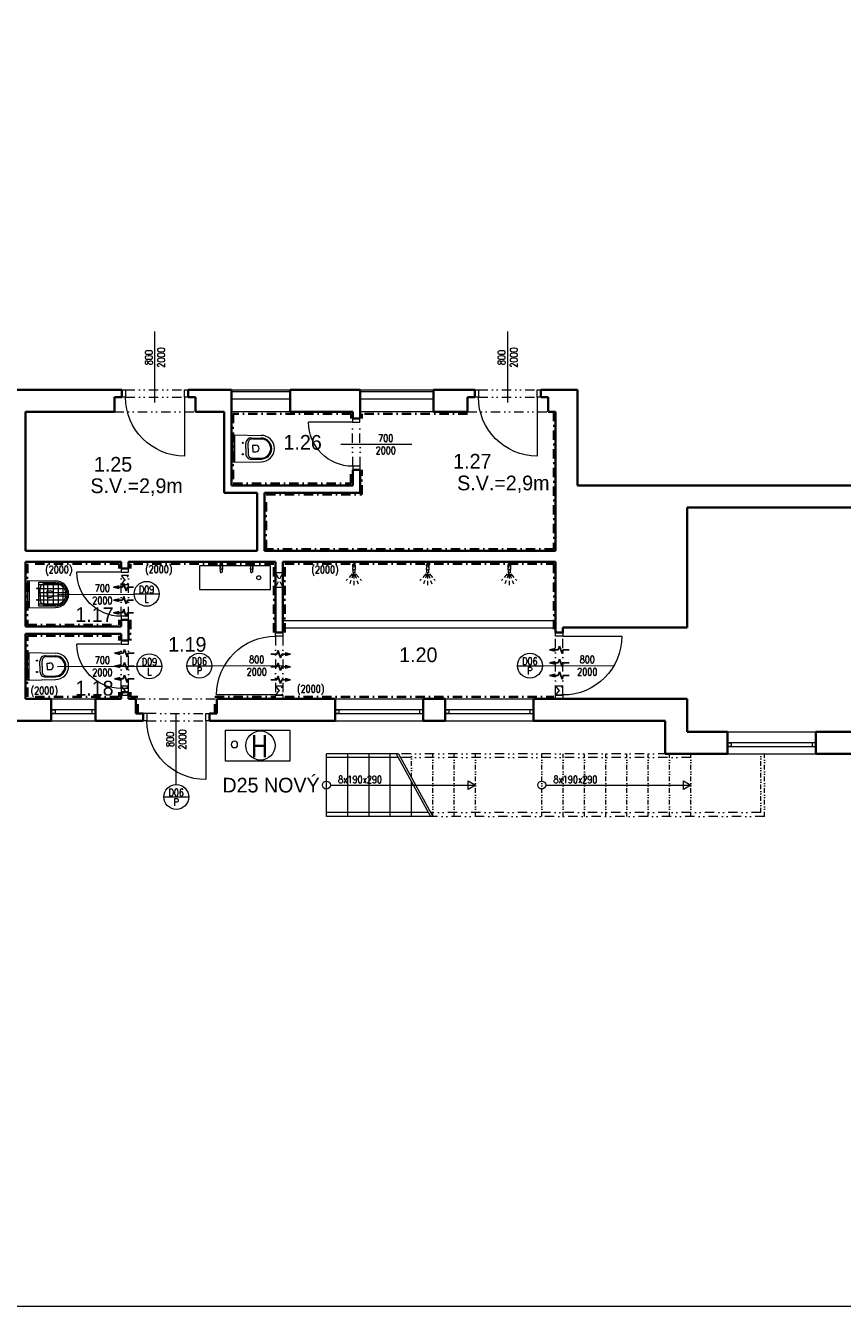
# Model space of a CAD drawing. Header units: millimetres. Extents: x -485339 to 350584, y -2181201 to -313328.
# Tile 74 of 115: x 74545 to 85658, y -1104899 to -1087483. Entities that reach past the tile are written whole.
import ezdxf
from ezdxf.enums import TextEntityAlignment as Align

# ---------------------------------------------------------------- set-up
doc = ezdxf.new("R2010")
doc.units = ezdxf.units.MM
doc.header["$LTSCALE"] = 10
for name, pattern in [('DASHDOT', [25.4, 12.7, -6.35, 0, -6.35]), ('DASHED', [19.05, 12.7, -6.35]), ('DĚLICÍ2', [15.875, 6.35, -3.175, 0, -3.175, 0, -3.175]), ('ČÁRKOVANÁ', [19.05, 12.7, -6.35])]:
    doc.linetypes.add(name, pattern=pattern)
for name, color, linetype, lineweight in [('1VZT', 150, 'DASHED', 18), ('N_dveře', 10, 'Continuous', 18), ('N_ker.dlažba', 10, 'DASHDOT', 35), ('N_popis', 10, 'Continuous', 18), ('N_popis_otvory', 10, 'Continuous', 18), ('N_zařiz_předměty', 10, 'Continuous', 18), ('N_čáry_plné', 10, 'Continuous', 18), ('PBŘ', 160, 'Continuous', 18), ('St__otvory_dveře', 40, 'Continuous', 18), ('St_ker_obklad', 250, 'DASHDOT', 35), ('St_otvory_okna', 40, 'Continuous', 18), ('St_plocha_místnosti', 250, 'Continuous', 18), ('St_popis', 250, 'Continuous', 18), ('St_popis_otvory', 40, 'Continuous', 18), ('St_zařizovací předměty', 252, 'Continuous', 18), ('St_čáry_nad', 250, 'DĚLICÍ2', 18), ('St_čáry_obrys', 5, 'Continuous', 35), ('St_čáry_plné', 250, 'Continuous', 18)]:
    doc.layers.add(name, color=color, linetype=linetype, lineweight=lineweight)
doc.layers.add('1VZT-vytápění', color=150, linetype='Continuous')
doc.styles.add('Andy', font='txt')
doc.styles.add('ROMANS', font='romans.shx', dxfattribs={"width": 0.8})
doc.styles.get("Standard").update_dxf_attribs({"font": 'simplex.shx', "width": 0.8})

# ---------------------------------------------------------------- blocks, each defined once
blk = doc.blocks.new('G$CB39AAC77')
at = {"layer": 'St_zařizovací předměty', "color": 0}
for p, q in [((-13, -90), (-20, -90)), ((-18, -70), (-19, -76)), ((-19, -76), (-18, -79)), ((-18, -18), (-18, -20)), ((-18, -20), (-18, -22)), ((-18, -22), (-18, -24)), ((-18, -24), (-17, -25)), ((-14, -57), (-18, -70)), ((-18, -79), (-16, -80)), ((-17, -25), (-17, -27)), ((-17, -27), (-17, -28)), ((-17, -28), (-17, -29)), ((-17, -29), (-17, -30)), ((-17, -30), (-17, -31)), ((-17, -31), (-17, -32)), ((-17, -32), (-17, -33)), ((-17, -33), (-17, -34)), ((-17, -34), (-17, -36)), ((-17, -36), (-17, -37)), ((-17, -37), (-17, -38)), ((-17, -38), (-17, -40)), ((-17, -40), (-16, -41)), ((-16, -12), (-16, -12)), ((-16, -41), (-16, -43)), ((-16, -43), (-16, -44)), ((-16, -44), (-16, -46)), ((-16, -46), (-16, -47)), ((-16, -47), (-16, -49)), ((-16, -49), (-16, -51)), ((-16, -51), (-16, -53)), ((-16, -53), (-15, -55)), ((-16, -80), (-12, -81)), ((-15, -20), (-14, -27)), ((-15, -55), (-15, -58)), ((-15, -58), (-15, -60)), ((-14, -27), (-13, -33)), ((-12, -47), (-14, -57)), ((-14, -81), (-14, -84)), ((-14, -84), (-14, -87)), ((-14, -87), (-13, -91)), ((-13, -33), (-12, -37)), ((-13, -91), (-13, -94)), ((-13, -94), (-13, -98)), ((-13, -98), (-13, -101)), ((-13, -101), (-13, -104)), ((-13, -104), (-13, -107)), ((-13, -107), (-13, -110)), ((-13, -110), (-13, -112)), ((-13, -112), (-13, -114)), ((-13, -114), (-13, -115)), ((-13, -115), (-13, -116)), ((-13, -116), (-12, -117)), ((-12, -6), (-12, -6)), ((-12, -37), (-11, -41)), ((-11, -41), (-12, -47)), ((-12, -81), (-8, -81)), ((-12, -117), (-12, -118)), ((-12, -118), (-12, -119)), ((-12, -119), (-12, -119)), ((-12, -119), (-12, -120)), ((-12, -120), (-12, -121)), ((-12, -121), (-12, -121)), ((-12, -121), (-11, -121)), ((-11, -121), (-11, -122)), ((-11, -122), (-11, -122)), ((-11, -122), (-11, -122)), ((-11, -122), (-10, -123)), ((-10, -123), (-10, -123)), ((-10, -123), (-9, -123)), ((-9, -123), (-8, -123)), ((-8, -81), (0, -82)), ((-8, -123), (-8, -124)), ((-8, -124), (-6, -124)), ((-7, -3), (-7, -3)), ((-6, -124), (-4, -124)), ((-4, -124), (-2, -124)), ((-2, -124), (0, -124)), ((0, -1), (0, -1)), ((9, -81), (0, -82)), ((3, -124), (0, -124)), ((5, -124), (3, -124)), ((7, -124), (5, -124)), ((9, -124), (7, -124)), ((8, -3), (8, -3)), ((13, -81), (9, -81)), ((10, -123), (9, -123)), ((9, -123), (9, -124)), ((11, -123), (10, -123)), ((12, -122), (11, -123)), ((11, -123), (11, -123)), ((13, -37), (12, -41)), ((12, -41), (13, -47)), ((13, -121), (12, -121)), ((12, -121), (12, -122)), ((12, -122), (12, -122)), ((12, -122), (12, -122)), ((13, -6), (13, -6)), ((15, -27), (13, -33)), ((13, -33), (13, -37)), ((13, -47), (15, -57)), ((17, -80), (13, -81)), ((14, -116), (13, -117)), ((13, -117), (13, -118)), ((13, -118), (13, -119)), ((13, -119), (13, -119)), ((13, -119), (13, -120)), ((13, -120), (13, -121)), ((13, -121), (13, -121)), ((15, -87), (14, -91)), ((14, -90), (21, -90)), ((14, -91), (14, -94)), ((14, -94), (14, -98)), ((14, -98), (14, -101)), ((14, -101), (14, -104)), ((14, -104), (14, -107)), ((14, -107), (14, -110)), ((14, -110), (14, -112)), ((14, -112), (14, -114)), ((14, -114), (14, -115)), ((14, -115), (14, -116)), ((15, -20), (15, -27)), ((15, -57), (19, -70)), ((15, -81), (15, -84)), ((15, -84), (15, -87)), ((17, -53), (16, -55)), ((16, -55), (16, -58)), ((16, -58), (16, -60)), ((17, -12), (17, -12)), ((18, -38), (17, -40)), ((17, -40), (17, -41)), ((17, -41), (17, -43)), ((17, -43), (17, -44)), ((17, -44), (17, -46)), ((17, -46), (17, -47)), ((17, -47), (17, -49)), ((17, -49), (17, -51)), ((17, -51), (17, -53)), ((19, -79), (17, -80)), ((19, -22), (18, -24)), ((18, -24), (18, -25)), ((18, -25), (18, -27)), ((18, -27), (18, -28)), ((18, -28), (18, -29)), ((18, -29), (18, -30)), ((18, -30), (18, -31)), ((18, -31), (18, -32)), ((18, -32), (18, -33)), ((18, -33), (18, -34)), ((18, -34), (18, -36)), ((18, -36), (18, -37)), ((18, -37), (18, -38)), ((19, -18), (19, -20)), ((19, -20), (19, -22)), ((19, -70), (20, -76)), ((20, -76), (19, -79))]:
    blk.add_line(p, q, dxfattribs=at)
for centre, major_axis, start_param, end_param in [((-2, -18), (-10.9, -10.9), -1.209553, -0.785152), ((-1, -19), (-11.9, 11.9), 6.239989, 6.644428), ((0, -19), (-10.6, 10.6), 3.881371, 7.115283), ((0, -19), (-9.75, -9.75), -0.785398, 5.497787), ((0, -20), (-12.9, -12.9), 4.290124, 4.669192), ((0, -21), (-14, -14), 3.927237, 4.290124), ((0, -21), (-14, -14), 3.564351, 3.927237), ((1, -20), (-12.9, -12.9), 3.185282, 3.564351), ((2, -19), (-11.9, 11.9), 4.351639, 4.756078), ((3, -18), (-10.9, -10.9), 2.356441, 2.780842)]:
    blk.add_ellipse(centre, major_axis=major_axis, ratio=1, start_param=start_param, end_param=end_param, dxfattribs=at)
blk = doc.blocks.new('G$CDC16F9A8')
at = {"layer": 'St_zařizovací předměty', "color": 0}
for p, q in [((0, 0), (0, 0)), ((-14, -89), (-20, -89)), ((-18, -69), (-19, -75)), ((-19, -75), (-18, -78)), ((-18, -17), (-18, -19)), ((-18, -19), (-18, -21)), ((-18, -21), (-18, -23)), ((-18, -23), (-18, -24)), ((-18, -24), (-18, -25)), ((-18, -25), (-18, -26)), ((-18, -26), (-18, -28)), ((-18, -28), (-18, -29)), ((-18, -29), (-18, -30)), ((-18, -30), (-18, -31)), ((-18, -31), (-17, -32)), ((-15, -56), (-18, -69)), ((-18, -78), (-17, -79)), ((-17, -10), (-17, -10)), ((-17, -32), (-17, -33)), ((-17, -33), (-17, -34)), ((-17, -34), (-17, -36)), ((-17, -36), (-17, -37)), ((-17, -37), (-17, -39)), ((-17, -39), (-17, -40)), ((-17, -40), (-17, -42)), ((-17, -42), (-17, -43)), ((-17, -43), (-17, -45)), ((-17, -45), (-16, -46)), ((-17, -79), (-13, -80)), ((-16, -46), (-16, -48)), ((-16, -48), (-16, -50)), ((-16, -50), (-16, -52)), ((-16, -52), (-16, -54)), ((-16, -54), (-16, -57)), ((-16, -57), (-16, -59)), ((-15, -19), (-14, -26)), ((-12, -45), (-15, -56)), ((-14, -26), (-13, -31)), ((-14, -79), (-14, -83)), ((-14, -83), (-14, -86)), ((-14, -86), (-14, -90)), ((-14, -90), (-14, -93)), ((-14, -93), (-14, -97)), ((-14, -97), (-14, -100)), ((-14, -100), (-13, -103)), ((-13, -5), (-13, -5)), ((-13, -31), (-12, -36)), ((-13, -80), (-9, -80)), ((-13, -103), (-13, -106)), ((-13, -106), (-13, -108)), ((-13, -108), (-13, -111)), ((-13, -111), (-13, -112)), ((-13, -112), (-13, -114)), ((-13, -114), (-13, -115)), ((-13, -115), (-13, -116)), ((-13, -116), (-13, -117)), ((-13, -117), (-13, -118)), ((-13, -118), (-13, -118)), ((-13, -118), (-12, -119)), ((-12, -36), (-12, -40)), ((-12, -40), (-12, -45)), ((-12, -119), (-12, -119)), ((-12, -119), (-12, -120)), ((-12, -120), (-12, -120)), ((-12, -120), (-12, -121)), ((-12, -121), (-11, -121)), ((-11, -121), (-11, -121)), ((-11, -121), (-11, -122)), ((-11, -122), (-10, -122)), ((-10, -122), (-10, -122)), ((-10, -122), (-9, -122)), ((-9, -80), (0, -81)), ((-9, -122), (-8, -122)), ((-8, -122), (-7, -123)), ((-7, -1), (-7, -1)), ((-7, -123), (-5, -123)), ((-5, -123), (-2, -123)), ((-2, -123), (0, -123)), ((9, -80), (0, -81)), ((2, -123), (0, -123)), ((5, -123), (2, -123)), ((7, -123), (5, -123)), ((7, -1), (7, -1)), ((8, -122), (7, -123)), ((9, -122), (8, -122)), ((13, -80), (9, -80)), ((10, -122), (9, -122)), ((11, -122), (10, -122)), ((10, -122), (10, -122)), ((12, -121), (11, -121)), ((11, -121), (11, -121)), ((11, -121), (11, -122)), ((13, -31), (12, -36)), ((12, -36), (12, -40)), ((12, -40), (12, -45)), ((12, -45), (15, -55)), ((13, -119), (12, -119)), ((12, -119), (12, -120)), ((12, -120), (12, -120)), ((12, -120), (12, -121)), ((13, -5), (13, -5)), ((14, -26), (13, -31)), ((17, -78), (13, -80)), ((14, -103), (13, -106)), ((13, -106), (13, -108)), ((13, -108), (13, -111)), ((13, -111), (13, -112)), ((13, -112), (13, -114)), ((13, -114), (13, -115)), ((13, -115), (13, -116)), ((13, -116), (13, -117)), ((13, -117), (13, -118)), ((13, -118), (13, -118)), ((13, -118), (13, -119)), ((15, -19), (14, -26)), ((14, -79), (14, -83)), ((14, -83), (14, -86)), ((14, -86), (14, -90)), ((14, -89), (21, -89)), ((14, -90), (14, -93)), ((14, -93), (14, -97)), ((14, -97), (14, -100)), ((14, -100), (14, -103)), ((15, -55), (18, -69)), ((17, -45), (16, -46)), ((16, -46), (16, -48)), ((16, -48), (16, -50)), ((16, -50), (16, -52)), ((16, -52), (16, -54)), ((16, -54), (16, -57)), ((16, -57), (16, -59)), ((17, -10), (17, -10)), ((18, -31), (17, -32)), ((17, -32), (17, -33)), ((17, -33), (17, -34)), ((17, -34), (17, -36)), ((17, -36), (17, -37)), ((17, -37), (17, -39)), ((17, -39), (17, -40)), ((17, -40), (17, -42)), ((17, -42), (17, -43)), ((17, -43), (17, -45)), ((18, -78), (17, -78)), ((18, -17), (18, -19)), ((18, -19), (18, -21)), ((18, -21), (18, -23)), ((18, -23), (18, -24)), ((18, -24), (18, -25)), ((18, -25), (18, -26)), ((18, -26), (18, -28)), ((18, -28), (18, -29)), ((18, -29), (18, -30)), ((18, -30), (18, -31)), ((18, -69), (19, -75)), ((19, -75), (18, -78))]:
    blk.add_line(p, q, dxfattribs=at)
at = {"layer": 'St_zařizovací předměty', "color": 0, "linetype": 'ČÁRKOVANÁ', "ltscale": 0.5}
for points in [[(-25, -136), (-104, -228)], [(-8, -135), (-57, -273)], [(0, -136), (0, -291)], [(7, -135), (57, -273)], [(24, -136), (104, -228)]]:
    blk.add_lwpolyline(points, dxfattribs=at)
at = {"layer": 'St_zařizovací předměty', "color": 0}
for centre, major_axis, start_param, end_param in [((0, -20), (-14, -14), 3.927237, 4.290124), ((0, -20), (-14, -14), 3.564351, 3.927237), ((-3, -17), (-10.9, -10.9), -1.209553, -0.785152), ((-1, -17), (-11.9, 11.9), 6.239989, 6.644428), ((0, -18), (-10.6, 10.6), 3.881371, 7.115283), ((0, -18), (-9.75, -9.75), -0.785398, 5.497787), ((-1, -18), (-12.9, -12.9), 4.290124, 4.669192), ((1, -18), (-12.9, -12.9), 3.185282, 3.564351), ((1, -17), (-11.9, 11.9), 4.351639, 4.756078), ((3, -17), (-10.9, -10.9), 2.356441, 2.780842)]:
    blk.add_ellipse(centre, major_axis=major_axis, ratio=1, start_param=start_param, end_param=end_param, dxfattribs=at)
blk = doc.blocks.new('G$C3969F823')
at = {"layer": 'St__otvory_dveře', "ltscale": 2}
for points in [[(-100, -50), (-100, 0), (0, 0), (0, -50)], [(-101, -700), (-101, -650), (-1, -650), (-1, -700)]]:
    blk.add_lwpolyline(points, close=True, dxfattribs=at)
at = {"layer": 'St__otvory_dveře', "linetype": 'DĚLICÍ2', "ltscale": 2}
for points in [[(-100, -50), (-101, -650)], [(0, -50), (-1, -650)]]:
    blk.add_lwpolyline(points, dxfattribs=at)
at = {"layer": 'St__otvory_dveře', "color": 0, "ltscale": 2}
blk.add_lwpolyline([(-101, -650), (-701, -650)], dxfattribs=at)
blk.add_arc((-101, -650), 600, 90, 180, dxfattribs=at)
blk = doc.blocks.new('G$CC1796412')
at = {"layer": 'St__otvory_dveře', "color": 0, "ltscale": 2}
blk.add_lwpolyline([(850, 1), (850, 801)], dxfattribs=at)
at = {"layer": 'St__otvory_dveře', "ltscale": 2}
for points in [[(50, 0), (0, 0), (0, -100), (50, -100)], [(900, 1), (850, 1), (850, -99), (900, -99)]]:
    blk.add_lwpolyline(points, close=True, dxfattribs=at)
at = {"layer": 'St__otvory_dveře', "linetype": 'DĚLICÍ2', "ltscale": 2}
for points in [[(50, 0), (850, 1)], [(50, -100), (850, -99)]]:
    blk.add_lwpolyline(points, dxfattribs=at)
at = {"layer": 'St__otvory_dveře', "color": 0, "ltscale": 2}
blk.add_arc((850, 1), 800, 90, 180, dxfattribs=at)
blk = doc.blocks.new('G$CC101BA37')
at = {"layer": 'St_otvory_okna', "ltscale": 2}
for points in [[(600, 50), (0, 50), (0, 0), (600, 0)], [(0, 50), (50, 50), (50, 0), (0, 0)], [(600, 50), (550, 50), (550, 0), (600, 0)]]:
    blk.add_lwpolyline(points, close=True, dxfattribs=at)
blk = doc.blocks.new('G$C09EC9A76')
at = {"layer": 'St_otvory_okna', "ltscale": 2}
for points in [[(1200, 50), (0, 50), (0, 0), (1200, 0)], [(0, 50), (50, 50), (50, 0), (0, 0)], [(1200, 50), (1150, 50), (1150, 0), (1200, 0)]]:
    blk.add_lwpolyline(points, close=True, dxfattribs=at)
blk = doc.blocks.new('G$CD2283956')
at = {"layer": 'St_zařizovací předměty', "color": 0}
for p, q in [((-187, 0), (-180, -383)), ((187, 0), (-187, 0)), ((-180, 0), (-180, -23)), ((187, 0), (180, -383)), ((180, 0), (180, -23)), ((180, -23), (-180, -23)), ((-85, -130), (-70, -130)), ((-78, -122), (-78, -138)), ((0, -170), (-69, -170)), ((0, -170), (69, -170)), ((85, -130), (70, -130)), ((78, -122), (78, -138)), ((-145, -247), (-143, -383)), ((-45, -269), (-45, -306)), ((0, -268), (-44, -268)), ((0, -268), (44, -268)), ((45, -269), (45, -306)), ((145, -247), (143, -383))]:
    blk.add_line(p, q, dxfattribs=at)
for points in [[(-163, -380), (-163, -156), (163, -156), (163, -380)], [(-131, -156), (-131, -477)], [(-78, -130), (-78, -523)], [(-24, -156), (-24, -541)], [(24, -156), (24, -541)], [(77, -130), (77, -524)], [(130, -156), (130, -479)], [(-163, -220), (163, -220)], [(-163, -278), (163, -278)], [(-163, -355), (163, -355)], [(-157, -423), (157, -423)], [(-123, -487), (123, -487)]]:
    blk.add_lwpolyline(points, dxfattribs=at)
for centre in [(-78, -130), (78, -130)]:
    blk.add_circle(centre, 7.5, dxfattribs=at)
for centre, radius, start, end in [((-69, -246), 76, 90, 181.0487), ((69, -246), 76, 358.9513, 90), ((-44, -269), 1, 90, 180), ((0, -306), 45.4, 180, 270), ((0, -306), 45.4, 270, 0), ((44, -269), 1, 0, 90), ((0, -380), 180, 180, 270), ((0, -380), 163, 180, 0), ((0, -380), 143, 180, 270), ((0, -380), 143, 270, 0), ((0, -380), 180, 270, 0)]:
    blk.add_arc(centre, radius, start, end, dxfattribs=at)
blk = doc.blocks.new('G$CB6FA54A4')
at = {"layer": 'St_zařizovací předměty', "color": 0}
for p, q in [((0, 187), (383, 180)), ((0, -187), (0, 187)), ((0, 180), (23, 180)), ((23, -180), (23, 180)), ((122, 78), (138, 78)), ((130, 85), (130, 70)), ((170, 0), (170, 69)), ((170, 0), (170, -69)), ((201, 0), (201, 72)), ((201, 0), (201, -72)), ((247, 145), (383, 143)), ((262, 132), (382, 130)), ((268, 0), (268, 44)), ((268, 0), (268, -44)), ((269, 45), (306, 45)), ((122, -78), (138, -78)), ((130, -85), (130, -70)), ((247, -145), (383, -143)), ((262, -132), (382, -130)), ((269, -45), (306, -45)), ((0, -187), (383, -180)), ((0, -180), (23, -180))]:
    blk.add_line(p, q, dxfattribs=at)
for centre in [(130, 78), (130, -78)]:
    blk.add_circle(centre, 7.5, dxfattribs=at)
for centre, radius, start, end in [((380, 0), 180, 0, 90), ((246, 69), 76, 88.9513, 180), ((261, 72), 60, 89.4784, 180), ((269, 44), 1, 90, 180), ((306, 0), 45.4, 0, 90), ((306, 0), 45.4, 270, 0), ((380, 0), 143, 0, 90), ((380, 0), 130, 0, 90), ((380, 0), 143, 270, 0), ((380, 0), 130, 270, 0), ((380, 0), 180, 270, 0), ((246, -69), 76, 180, 271.0487), ((261, -72), 60, 180, 270.5216), ((269, -44), 1, 180, 270)]:
    blk.add_arc(centre, radius, start, end, dxfattribs=at)
blk = doc.blocks.new('fegevdfvdfv')
at = {"layer": '1VZT-vytápění'}
for p, q in [((-286978, 271466), (-286996, 271390)), ((-286978, 271466), (-286960, 271390)), ((-286978, 271346), (-286978, 271466)), ((-286978, 271346), (-286928, 271329)), ((-286803, 271466), (-286821, 271390)), ((-286803, 271466), (-286785, 271390)), ((-286803, 271346), (-286803, 271466)), ((-286803, 271346), (-286753, 271329)), ((-286628, 271466), (-286646, 271390)), ((-286628, 271466), (-286610, 271390)), ((-286628, 271346), (-286628, 271466)), ((-286628, 271346), (-286578, 271329)), ((-287028, 271295), (-286978, 271312)), ((-286978, 271278), (-287028, 271295)), ((-286928, 271329), (-286978, 271312)), ((-286978, 271196), (-286978, 271278)), ((-286853, 271295), (-286803, 271312)), ((-286803, 271278), (-286853, 271295)), ((-286753, 271329), (-286803, 271312)), ((-286803, 271196), (-286803, 271278)), ((-286678, 271295), (-286628, 271312)), ((-286628, 271278), (-286678, 271295)), ((-286578, 271329), (-286628, 271312)), ((-286628, 271196), (-286628, 271278))]:
    blk.add_line(p, q, dxfattribs=at)

msp = doc.modelspace()

# ---------------------------------------------------------------- linework, layer by layer
at = {"layer": '1VZT', "ltscale": 0.7}
for points in [[(77945.1, -1095123.4), (78045.3, -1094923.5), (77945.3, -1094923.4), (78045.1, -1095123.4)], [(75844.4, -1095086), (75944.5, -1094961), (75844.5, -1094960.9), (75944.4, -1095086)], [(75845.1, -1096591), (75945.2, -1096466), (75845.2, -1096465.9), (75945.1, -1096591)], [(77944.4, -1096591), (78044.6, -1096466), (77944.6, -1096465.9), (78044.4, -1096591)], [(81755.3, -1096590.9), (81855.4, -1096465.9), (81755.4, -1096465.8), (81855.3, -1096590.9)]]:
    msp.add_lwpolyline(points, close=True, dxfattribs=at)
at = {"layer": 'N_ker.dlažba'}
for points in [[(75820.3, -1094865.4), (75820.3, -1094800.4), (74570.3, -1094800.4), (74570.3, -1095630.4), (75820.3, -1095630.4), (75820.3, -1095565.4)], [(77920.3, -1095735.4), (77920.3, -1094800.4), (75970.3, -1094800.4), (75970.3, -1094865.4)], [(78070.3, -1095735.4), (78070.3, -1094800.4), (81730.3, -1094800.4), (81730.3, -1095735.4)], [(75970.3, -1095565.4), (75970.3, -1095845.4)], [(75820.3, -1096545.4), (75820.3, -1096610.4), (74570.3, -1096610.4), (74570.3, -1095780.4), (75820.3, -1095780.4), (75820.3, -1095845.4)], [(75970.3, -1096545.4), (75970.3, -1096610.4), (76070.3, -1096610.4)], [(76070.3, -1096835.4), (76070.3, -1096610.4)], [(77120.3, -1096835.4), (77120.3, -1096610.4)], [(77120.3, -1096610.4), (77945.3, -1096610.4)], [(78070.3, -1096610.4), (81730.3, -1096610.4)]]:
    msp.add_lwpolyline(points, dxfattribs=at)
at = {"layer": 'N_popis_otvory'}
for points in [[(74978.6, -1095216.7), (76022.5, -1095215.3)], [(74978.6, -1096196.7), (76061.3, -1096195.2)], [(77078.6, -1096186.7), (78044.8, -1096185.4)], [(81575.9, -1096186.7), (82542.1, -1096185.4)], [(76595.3, -1097801.2), (76595.3, -1096835)]]:
    msp.add_lwpolyline(points, dxfattribs=at)
for centre in [(76191.4, -1095209.8), (76230.3, -1096194.7), (76909.7, -1096186.7), (81406.9, -1096186.7), (76595.3, -1097971.8)]:
    msp.add_circle(centre, 169, dxfattribs=at)
at = {"layer": 'N_čáry_plné'}
for points in [[(76022.4, -1095209.8), (76360.4, -1095209.8)], [(76061.3, -1096194.7), (76399.2, -1096194.7)], [(76740.7, -1096186.7), (77078.6, -1096186.7)], [(81237.9, -1096186.7), (81575.9, -1096186.7)], [(76426.3, -1097971.8), (76764.2, -1097971.8)]]:
    msp.add_lwpolyline(points, dxfattribs=at)
at = {"layer": 'PBŘ', "lineweight": 18}
msp.add_lwpolyline([(10105.4, -1070067.5), (110563.9, -1070067.5), (110563.9, -1104899), (10105.4, -1104899)], close=True, dxfattribs=at)
at = {"layer": 'PBŘ', "ltscale": 40}
msp.add_lwpolyline([(77266.8, -1097063.9), (78139.8, -1097063.9), (78139.8, -1097483.5), (77266.8, -1097483.5)], close=True, dxfattribs=at)
msp.add_circle((77739.9, -1097272.4), 198.6, dxfattribs=at)
at = {"layer": 'PBŘ', "extrusion": (0, 0, -1)}
msp.add_circle((-77387.2, -1097258.4), 43.2, dxfattribs=at)
at = {"layer": 'St_ker_obklad'}
for points in [[(78972.5, -1092825.4), (78972.5, -1092760.4), (77370.3, -1092760.4), (77370.3, -1093708.9), (78971.4, -1093708.9), (78971.4, -1093526.6)], [(81730.3, -1092735.4), (81730.3, -1094600.4), (77820.3, -1094600.4), (77820.3, -1093860.4), (79120.3, -1093860.4), (79120.3, -1093525.4)], [(80555.3, -1092760.4), (79120, -1092760.4), (79119.4, -1092825.6)]]:
    msp.add_lwpolyline(points, dxfattribs=at)
at = {"layer": 'St_otvory_okna', "ltscale": 2}
for points in [[(77345.3, -1092460.4), (78145.3, -1092460.4)], [(79095.3, -1092460.4), (80095.3, -1092460.4)], [(77345.3, -1092560.4), (78145.3, -1092560.4)], [(79095.3, -1092560.4), (80095.3, -1092560.4)]]:
    msp.add_lwpolyline(points, dxfattribs=at)
at = {"layer": 'St_popis_otvory'}
for points in [[(76305.3, -1092608), (76305.3, -1091641.8)], [(81105.3, -1092608), (81105.3, -1091641.8)], [(78834, -1093176.9), (79800.2, -1093175.6)]]:
    msp.add_lwpolyline(points, dxfattribs=at)
at = {"layer": 'St_zařizovací předměty'}
msp.add_lwpolyline([(77878.2, -1094831.1), (76910.6, -1094831.1), (76910.6, -1095150.1), (77878.2, -1095150.1)], close=True, dxfattribs=at)
msp.add_ellipse((77718.3, -1094990.6), major_axis=(-19.1, 19.1), ratio=1, start_param=0.7853982, end_param=7.0685835, dxfattribs=at)
at = {"layer": 'St_čáry_nad', "ltscale": 2}
for points in [[(75755.3, -1092735.4), (76855.3, -1092735.4)], [(80555.3, -1092735.4), (81655.3, -1092735.4)], [(76045.3, -1096635.4), (77145.3, -1096635.4)], [(83597.4, -1097385.4), (79620.7, -1097385.4)], [(83597.4, -1097435.4), (79648.1, -1097435.4)], [(84547.4, -1098185.4), (80059.9, -1098185.4)], [(84597.4, -1098235.4), (80087.4, -1098235.4)]]:
    msp.add_lwpolyline(points, dxfattribs=at)
at = {"layer": 'St_čáry_nad'}
for points in [[(79797.4, -1097707.2), (79797.4, -1097385.4)], [(80087.4, -1098235.4), (80087.4, -1097385.4)], [(80377.4, -1098235.4), (80377.4, -1097385.4)], [(80667.4, -1098235.4), (80667.4, -1097385.4)], [(81567.4, -1098235.4), (81567.4, -1097385.4)], [(81857.4, -1098235.4), (81857.4, -1097385.4)], [(82147.4, -1098235.4), (82147.4, -1097385.4)], [(82437.4, -1098235.4), (82437.4, -1097385.4)], [(82727.4, -1098235.4), (82727.4, -1097385.4)], [(83017.4, -1098235.4), (83017.4, -1097385.4)], [(83307.4, -1098235.4), (83307.4, -1097385.4)], [(83597.4, -1098235.4), (83597.4, -1097385.4)], [(84547.4, -1098185.4), (84547.4, -1097385.4)], [(84597.4, -1098235.4), (84597.4, -1097385.4)]]:
    msp.add_lwpolyline(points, dxfattribs=at)
at = {"layer": 'St_čáry_obrys', "ltscale": 2}
for points in [[(75855.3, -1092435.4), (71745.3, -1092435.4)], [(75855.3, -1092537), (75855.3, -1092435.4)], [(77345.3, -1092435.4), (76755.3, -1092435.4)], [(76755.3, -1092535.4), (76755.3, -1092435.4)], [(76755.3, -1092535.4), (76755.3, -1092437)], [(77345.3, -1093735.4), (77345.3, -1092435.4)], [(79095.3, -1092435.4), (78145.3, -1092435.4)], [(78145.3, -1092735.4), (78145.3, -1092435.4)], [(79095.3, -1092825.4), (79095.3, -1092435.4)], [(80655.3, -1092435.4), (80095.3, -1092435.4)], [(80095.3, -1092735.4), (80095.3, -1092435.4)], [(80655.3, -1092537), (80655.3, -1092435.4)], [(82055.3, -1092435.4), (81555.3, -1092435.4)], [(81555.3, -1092537), (81555.3, -1092437)], [(81555.3, -1092537), (81555.3, -1092437)], [(82055.3, -1093735.4), (82055.3, -1092435.4)], [(75755.3, -1092535.4), (75855.3, -1092535.4)], [(75755.3, -1092535.4), (75755.3, -1092735.4)], [(76855.3, -1092535.4), (76755.3, -1092535.4)], [(76855.3, -1092535.4), (76855.3, -1092735.4)], [(80555.3, -1092535.4), (80555.3, -1092735.4)], [(80555.3, -1092535.4), (80655.3, -1092535.4)], [(81655.3, -1092535.4), (81555.3, -1092535.4)], [(81655.3, -1092535.4), (81655.3, -1092735.4)], [(74545.3, -1094625.4), (74545.3, -1092735.4)], [(75755.3, -1092735.4), (74545.3, -1092735.4)], [(77245.3, -1092735.4), (76855.3, -1092735.4)], [(77245.3, -1093835.4), (77245.3, -1092735.4)], [(78995.3, -1092735.4), (78145.3, -1092735.4)], [(78995.3, -1092825.4), (78995.3, -1092735.4)], [(80555.3, -1092735.4), (80095.3, -1092735.4)], [(81755.3, -1092735.4), (81655.3, -1092735.4)], [(81755.3, -1094625.4), (81755.3, -1092735.4)], [(78995.3, -1093735.4), (78995.3, -1093525.4)], [(79095.3, -1093835.4), (79095.3, -1093525.4)], [(77695.3, -1093835.4), (77245.3, -1093835.4)], [(78995.3, -1093735.4), (77345.3, -1093735.4)], [(77695.3, -1094625.4), (77695.3, -1093835.4)], [(79095.3, -1093835.4), (77795.3, -1093835.4)], [(77795.3, -1094625.4), (77795.3, -1093835.4)], [(92745.3, -1093735.4), (82055.3, -1093735.4)], [(90895.3, -1094035.4), (83545.3, -1094035.4)], [(83545.3, -1095665.4), (83545.3, -1094035.4)], [(77695.3, -1094625.4), (74545.3, -1094625.4)], [(81755.3, -1094625.4), (77795.3, -1094625.4)], [(74545.3, -1095655.4), (74545.3, -1094775.4)], [(75845.3, -1094775.4), (74545.3, -1094775.4)], [(75845.3, -1094865.4), (75845.3, -1094775.4)], [(75945.3, -1094865.4), (75945.3, -1094775.4)], [(77945.3, -1094775.4), (75945.3, -1094775.4)], [(77945.3, -1095735.4), (77945.3, -1094775.4)], [(78045.3, -1095735.4), (78045.3, -1094775.4)], [(81755.3, -1094775.4), (78045.3, -1094775.4)], [(81755.3, -1095735.4), (81755.3, -1094775.4)], [(75845.3, -1095655.4), (75845.3, -1095565.4)], [(75945.3, -1095845.4), (75945.3, -1095565.4)], [(74545.3, -1095655.4), (75845.3, -1095655.4)], [(74545.3, -1096635.4), (74545.3, -1095755.4)], [(74545.3, -1095755.4), (75845.3, -1095755.4)], [(75845.3, -1095845.4), (75845.3, -1095755.4)], [(78045.3, -1095735.4), (77945.3, -1095735.4)], [(81855.3, -1095735.4), (81755.3, -1095735.4)], [(83545.3, -1095665.4), (81855.3, -1095665.4)], [(81855.3, -1095735.4), (81855.3, -1095665.4)], [(74895.3, -1096635.4), (74545.3, -1096635.4)], [(75845.3, -1096635.4), (75495.3, -1096635.4)], [(75845.3, -1096635.4), (75845.3, -1096545.4)], [(75945.3, -1096635.4), (75945.3, -1096545.4)], [(76045.3, -1096635.4), (75945.3, -1096635.4)], [(76045.3, -1096835.4), (76045.3, -1096635.4)], [(78755.3, -1096635.4), (77145.3, -1096635.4)], [(77145.3, -1096835.4), (77145.3, -1096635.4)], [(80255.3, -1096635.4), (79955.3, -1096635.4)], [(83545.3, -1096635.4), (81455.3, -1096635.4)], [(83545.3, -1096635.4), (83545.3, -1097085.4)], [(76045.3, -1096835.4), (76145.3, -1096835.4)], [(76145.3, -1096935.4), (76145.3, -1096835.4)], [(77045.3, -1096935.4), (77045.3, -1096835.4)], [(77145.3, -1096835.4), (77045.3, -1096835.4)], [(73445.3, -1096935.4), (74895.3, -1096935.4)], [(75495.3, -1096935.4), (76145.3, -1096935.4)], [(77045.3, -1096935.4), (78755.3, -1096935.4)], [(79955.3, -1096935.4), (80255.3, -1096935.4)], [(81455.3, -1096935.4), (83245.3, -1096935.4)], [(83245.3, -1096935.4), (83245.3, -1097385)], [(84095.3, -1097085.4), (83545.3, -1097085.4)], [(84095.3, -1097385.4), (84095.3, -1097085.4)], [(85895.3, -1097085.4), (85295.3, -1097085.4)], [(85295.3, -1097385.4), (85295.3, -1097085.4)], [(84095.3, -1097385.4), (83245.3, -1097385.4)], [(85895.3, -1097385.4), (85295.3, -1097385.4)]]:
    msp.add_lwpolyline(points, dxfattribs=at)
at = {"layer": 'St_čáry_obrys'}
for points in [[(78995.3, -1092825.4), (79095.3, -1092825.4)], [(78995.3, -1093525.4), (79095.3, -1093525.4)], [(75845.3, -1094865.4), (75945.3, -1094865.4)], [(75845.3, -1095565.4), (75945.3, -1095565.4)], [(75845.3, -1095845.4), (75945.3, -1095845.4)], [(74895.3, -1096635.4), (74895.3, -1096935.4)], [(75495.3, -1096635.4), (75495.3, -1096935.4)], [(75845.3, -1096545.4), (75945.3, -1096545.4)], [(78755.3, -1096635.4), (78755.3, -1096935.4)], [(79955.3, -1096635.4), (79955.3, -1096935.4)], [(80255.3, -1096635.4), (80255.3, -1096935.4)], [(81455.3, -1096635.4), (81455.3, -1096935.4)]]:
    msp.add_lwpolyline(points, dxfattribs=at)
at = {"layer": 'St_čáry_plné'}
for p, q in [((74895.3, -1096635.4), (75495.3, -1096635.4)), ((78755.3, -1096635.4), (79955.3, -1096635.4)), ((80255.3, -1096635.4), (81455.3, -1096635.4)), ((74895.3, -1096935.4), (75495.3, -1096935.4)), ((78755.3, -1096935.4), (79955.3, -1096935.4)), ((80255.3, -1096935.4), (81455.3, -1096935.4)), ((84095.3, -1097085.4), (85295.3, -1097085.4)), ((84095.3, -1097385.4), (85295.3, -1097385.4))]:
    msp.add_line(p, q, dxfattribs=at)
at = {"layer": 'St_čáry_plné', "ltscale": 2}
for points in [[(77345.3, -1092435.4), (78145.3, -1092435.4)], [(79095.3, -1092435.4), (80095.3, -1092435.4)], [(78145.3, -1092735.4), (77345.3, -1092735.4)], [(80095.3, -1092735.4), (79095.3, -1092735.4)], [(78691.9, -1097810.4), (80667.4, -1097810.4)], [(81621.9, -1097810.4), (83597.4, -1097810.4)]]:
    msp.add_lwpolyline(points, dxfattribs=at)
at = {"layer": 'St_čáry_plné'}
for points in [[(81755.3, -1095575.4), (78045.3, -1095575.4)], [(81755.3, -1095675.4), (78045.3, -1095675.4)], [(79620.7, -1097385.4), (78637.4, -1097385.4)], [(78637.4, -1098235.4), (78637.4, -1097385.4)], [(79613.9, -1097435.4), (78637.4, -1097435.4)], [(78927.4, -1098235.4), (78927.4, -1097385.4)], [(79217.4, -1098235.4), (79217.4, -1097385.4)], [(79507.4, -1098235.4), (79507.4, -1097385.4)], [(79586.5, -1097385.4), (80053.1, -1098235.4)], [(79620.7, -1097385.4), (80087.4, -1098235.4)], [(79797.4, -1098235.4), (79797.4, -1097769.5)], [(80025.7, -1098185.4), (78637.4, -1098185.4)], [(80087.4, -1098235.4), (78637.4, -1098235.4)]]:
    msp.add_lwpolyline(points, dxfattribs=at)
at = {"layer": 'St_čáry_plné', "ltscale": 2}
for points in [[(80667.4, -1097810.4), (80565.9, -1097869), (80565.9, -1097751.8)], [(83597.4, -1097810.4), (83495.9, -1097869), (83495.9, -1097751.8)]]:
    msp.add_lwpolyline(points, close=True, dxfattribs=at)
for centre in [(78637.4, -1097810.4), (81567.4, -1097810.4)]:
    msp.add_circle(centre, 54.6, dxfattribs=at)

# ---------------------------------------------------------------- block references
at = {"layer": '1VZT-vytápění'}
for p, rotation in [((347208.6, -808491.1), 90), ((347220.1, -809389.5), 90), ((353138.8, -809344.1), 90), ((-193315.3, -1383006.2), 270.0000000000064)]:
    msp.add_blockref('fegevdfvdfv', p, dxfattribs=dict(at, rotation=rotation))
at = {"layer": 'N_dveře', "ltscale": 2, "xscale": -1}
for name, p, rotation in [('G$C3969F823', (75945.3, -1095565.4), 180), ('G$CC1796412', (77945.3, -1095735.4), 89.9999999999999), ('G$CC1796412', (81855.3, -1096635.4), 269.9999999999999), ('G$C3969F823', (75945.3, -1096545.4), 180), ('G$CC1796412', (76145.3, -1096934.6), 180)]:
    msp.add_blockref(name, p, dxfattribs=dict(at, rotation=rotation))
at = {"layer": 'N_zařiz_předměty'}
for p in [(79011.8, -1094801.8), (80014.8, -1094801.8), (81124.2, -1094801.8)]:
    msp.add_blockref('G$CDC16F9A8', p, dxfattribs=at)
at = {"layer": 'N_zařiz_předměty', "rotation": 90}
msp.add_blockref('G$CD2283956', (74571.2, -1095214.5), dxfattribs=at)
at = {"layer": 'N_zařiz_předměty', "ltscale": 0.5}
msp.add_blockref('G$CB6FA54A4', (74570.3, -1096195.4), dxfattribs=at)
at = {"layer": 'St__otvory_dveře', "ltscale": 2, "xscale": -1, "rotation": 180}
for name, p in [('G$CC1796412', (75855.3, -1092534.6)), ('G$CC1796412', (80655.3, -1092534.6)), ('G$C3969F823', (79095.3, -1093525.4))]:
    msp.add_blockref(name, p, dxfattribs=at)
at = {"layer": 'St_otvory_okna', "ltscale": 2}
for name, p in [('G$CC101BA37', (74895.3, -1096835.4)), ('G$C09EC9A76', (78755.3, -1096835.4)), ('G$C09EC9A76', (80255.3, -1096835.4)), ('G$C09EC9A76', (84095.3, -1097285.4))]:
    msp.add_blockref(name, p, dxfattribs=at)
at = {"layer": 'St_zařizovací předměty', "ltscale": 0.5}
msp.add_blockref('G$CB6FA54A4', (77370.3, -1093234.6), dxfattribs=at)
at = {"layer": 'St_zařizovací předměty'}
for p in [(77205.9, -1094793.7), (77618.8, -1094793.7)]:
    msp.add_blockref('G$CB39AAC77', p, dxfattribs=at)

# ---------------------------------------------------------------- texts
at = {"layer": 'N_popis', "width": 0.8}
for p in [(74811.3, -1094929.7), (76170.9, -1094923.8), (78433.1, -1094930), (74613.7, -1096575.5), (78238.4, -1096551)]:
    msp.add_text('(2000)', height=100, dxfattribs=at).set_placement(p)
at = {"layer": 'N_popis_otvory', "width": 0.8}
for s, p in [('D09', (76191.4, -1095149.9)), ('L', (76191.4, -1095279.6)), ('D09', (76230.3, -1096134.8)), ('D06', (76909.7, -1096126.8)), ('D06', (81406.9, -1096126.8)), ('L', (76230.3, -1096264.6)), ('P', (76909.7, -1096256.5)), ('P', (81406.9, -1096256.5)), ('D06', (76595.3, -1097911.9)), ('P', (76595.3, -1098041.7))]:
    msp.add_text(s, height=100, dxfattribs=at).set_placement(p, align=Align.MIDDLE_CENTER)
at = {"layer": 'N_popis_otvory', "char_height": 100, "width": 1342.526, "attachment_point": 5}
for s, insert, rotation in [('700\\P2000', (75589.9, -1095215.9), 0.07697), ('700\\P2000', (75589.9, -1096195.9), 0.07697), ('800\\P2000', (77689.9, -1096185.9), 0.07697), ('800\\P2000', (82187.1, -1096185.9), 0.07697), ('800\\P2000', (76595.3, -1097190), 90)]:
    msp.add_mtext(s, dxfattribs=dict(at, insert=insert, rotation=rotation))
at = {"layer": 'PBŘ', "style": 'ROMANS', "width": 0.8}
msp.add_text('H', height=300, dxfattribs=at).set_placement((77614.3, -1097431.8))
at = {"layer": 'PBŘ', "ltscale": 2, "style": 'Andy'}
msp.add_text('D25 NOVÝ', height=200, dxfattribs=at).set_placement((77223, -1097911.2))
at = {"layer": 'St_plocha_místnosti', "ltscale": 2, "style": 'Andy'}
for s, p in [('1.26', (78054.3, -1093250)), ('1.25', (75474.5, -1093548.3)), ('1.27', (80362.7, -1093506.5)), ('S.V.=2,9m', (75427.5, -1093840.1)), ('S.V.=2,9m', (80416.8, -1093802.4)), ('1.17', (75221.6, -1095593.1)), ('1.19', (76485.4, -1095997.5)), ('1.20', (79627.9, -1096138.7)), ('1.18', (75221.6, -1096592.5))]:
    msp.add_text(s, height=200, dxfattribs=at).set_placement(p)
at = {"layer": 'St_popis', "ltscale": 2, "width": 0.8}
for p in [(78797.6, -1097783.3), (81727.6, -1097783.3)]:
    msp.add_text('8x190x290', height=100, dxfattribs=at).set_placement(p)
at = {"layer": 'St_popis_otvory', "char_height": 100, "width": 1342.526, "attachment_point": 5}
for s, insert, rotation in [('800\\P2000', (76305.3, -1091996.8), 90), ('800\\P2000', (81105.3, -1091996.8), 90), ('700\\P2000', (79445.2, -1093176), 0.07697)]:
    msp.add_mtext(s, dxfattribs=dict(at, insert=insert, rotation=rotation))

doc.saveas('drawing.dxf')
